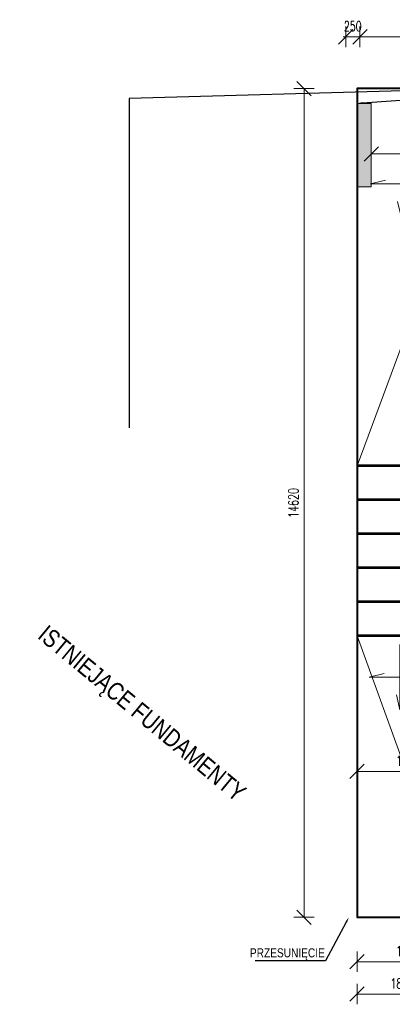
# Model space of a CAD drawing. Extents: x -274995 to 107519, y -337635 to 244261.
# Tile 1 of 49: x 32755 to 39330, y -60697 to -43324. Entities that reach past the tile are written whole.
import ezdxf
from ezdxf import colors
from ezdxf.entities.mleader import LeaderData, LeaderLine
from ezdxf.math import Vec2, Vec3

# ---------------------------------------------------------------- set-up
doc = ezdxf.new("R2010")
doc.units = 0
doc.header["$LTSCALE"] = 10
doc.header["$MEASUREMENT"] = 0
for name, color, linetype, lineweight in [('P-Linia1', 3, 'Continuous', 40), ('P-Linia1a', 142, 'Continuous', 53), ('P-Opis', 1, 'Continuous', 18), ('P-Opis fundamenty', 193, 'Continuous', 9), ('P-Opis ściany', 6, 'Continuous', 9), ('P-Wymiar', 254, 'Continuous', 9)]:
    doc.layers.add(name, color=color, linetype=linetype, lineweight=lineweight)
doc.styles.add('_Fd Opis', font='arial.ttf', dxfattribs={"width": 0.8})
doc.styles.add('ROMANS', font='romans.shx', dxfattribs={"width": 0.7})
doc.dimstyles.new('A100', dxfattribs={"dimscale": 100, "dimtxt": 1.75, "dimasz": 0.1, "dimexe": 0, "dimexo": 0, "dimgap": 1, "dimtad": 1, "dimdec": 4, "dimrnd": 0.1, "dimdsep": 46, "dimtxsty": 'ROMANS', "dimblk": '[[[[[[[[', "dimcen": 2, "dimdle": 2, "dimse1": 1, "dimse2": 1, "dimclrd": 256, "dimclrt": 1, "dimadec": 0, "dimazin": 0, "dimtfac": 1, "dimtdec": 4, "dimtix": 1, "dimtmove": 2, "dimatfit": 3, "dimldrblk": '[[[[[[[[', "dimfxl": 1, "dimtvp": 0.6, "dimtolj": 1, "dimlwd": 9, "dimarcsym": 0})

# ---------------------------------------------------------------- blocks, each defined once
blk = doc.blocks.new('daddad')
at = {"layer": 'P-Opis', "lineweight": 20}
for points in [[(-159, -799), (0, -1476), (0, 1476), (159, 377)], [(1791, -159), (2467, 0), (-1381, 0), (-705, 159)]]:
    blk.add_lwpolyline(points, dxfattribs=at)
blk = doc.blocks.new('[[[[[[[[')
at = {"layer": 'P-Wymiar'}
for p, q in [((0, 18), (0, -18)), ((-12.7, -12.7), (12.7, 12.7)), ((0, 0), (-4.6, 0))]:
    blk.add_line(p, q, dxfattribs=at)
blk = doc.blocks.new('*D522')
at = {"layer": 'Defpoints', "color": 0, "transparency": 16777216}
for p in [(38708, -55565), (40508, -55565), (40508, -56588)]:
    blk.add_point(p, dxfattribs=at)
at = {"layer": 'P-Wymiar', "lineweight": 9, "transparency": 16777216}
blk.add_line((38718, -56588), (40498, -56588), dxfattribs=at)
at = {"layer": 'P-Wymiar', "lineweight": 9, "transparency": 16777216, "xscale": 10, "yscale": 10, "zscale": 10, "rotation": 180}
blk.add_blockref('[[[[[[[[', (38708, -56588), dxfattribs=at)
at = {"layer": 'P-Wymiar', "lineweight": 9, "transparency": 16777216, "xscale": 10, "yscale": 10, "zscale": 10}
blk.add_blockref('[[[[[[[[', (40508, -56588), dxfattribs=at)
at = {"layer": 'P-Wymiar', "color": 1, "transparency": 16777216, "insert": (39608, -56401), "char_height": 175, "attachment_point": 5, "style": 'ROMANS'}
blk.add_mtext('\\A1;1800', dxfattribs=at)
blk = doc.blocks.new('*D544')
at = {"layer": 'Defpoints', "color": 0, "transparency": 16777216}
for p in [(38758, -43627), (38508, -44341), (38758, -44591)]:
    blk.add_point(p, dxfattribs=at)
at = {"layer": 'P-Wymiar', "lineweight": 9, "transparency": 16777216}
for p, q in [((38498, -43627), (38488, -43627)), ((38508, -43627), (38758, -43627)), ((38768, -43627), (38778, -43627))]:
    blk.add_line(p, q, dxfattribs=at)
at = {"layer": 'P-Wymiar', "lineweight": 9, "transparency": 16777216, "xscale": 10, "yscale": 10, "zscale": 10}
blk.add_blockref('[[[[[[[[', (38508, -43627), dxfattribs=at)
at = {"layer": 'P-Wymiar', "lineweight": 9, "transparency": 16777216, "xscale": 10, "yscale": 10, "zscale": 10, "rotation": 180}
blk.add_blockref('[[[[[[[[', (38758, -43627), dxfattribs=at)
at = {"layer": 'P-Wymiar', "color": 1, "transparency": 16777216, "insert": (38633, -43439), "char_height": 175, "attachment_point": 5, "style": 'ROMANS'}
blk.add_mtext('\\A1;250', dxfattribs=at)
blk = doc.blocks.new('*D545')
at = {"layer": 'Defpoints', "color": 0, "transparency": 16777216}
for p in [(44753, -43627), (44753, -44341), (38758, -44591)]:
    blk.add_point(p, dxfattribs=at)
at = {"layer": 'P-Wymiar', "lineweight": 9, "transparency": 16777216}
blk.add_line((38768, -43627), (44743, -43627), dxfattribs=at)
at = {"layer": 'P-Wymiar', "lineweight": 9, "transparency": 16777216, "xscale": 10, "yscale": 10, "zscale": 10, "rotation": 180}
blk.add_blockref('[[[[[[[[', (38758, -43627), dxfattribs=at)
at = {"layer": 'P-Wymiar', "lineweight": 9, "transparency": 16777216, "xscale": 10, "yscale": 10, "zscale": 10}
blk.add_blockref('[[[[[[[[', (44753, -43627), dxfattribs=at)
at = {"layer": 'P-Wymiar', "color": 1, "transparency": 16777216, "insert": (41755, -43439), "char_height": 175, "attachment_point": 5, "style": 'ROMANS'}
blk.add_mtext('\\A1;5995', dxfattribs=at)
blk = doc.blocks.new('*D552')
at = {"layer": 'Defpoints', "color": 0, "transparency": 16777216}
for p in [(38708, -60025), (40508, -59947), (40508, -60025)]:
    blk.add_point(p, dxfattribs=at)
at = {"layer": 'P-Wymiar', "lineweight": 9, "transparency": 16777216}
blk.add_line((38718, -59947), (40498, -59947), dxfattribs=at)
at = {"layer": 'P-Wymiar', "lineweight": 9, "transparency": 16777216, "xscale": 10, "yscale": 10, "zscale": 10, "rotation": 180}
blk.add_blockref('[[[[[[[[', (38708, -59947), dxfattribs=at)
at = {"layer": 'P-Wymiar', "lineweight": 9, "transparency": 16777216, "xscale": 10, "yscale": 10, "zscale": 10}
blk.add_blockref('[[[[[[[[', (40508, -59947), dxfattribs=at)
at = {"layer": 'P-Wymiar', "color": 1, "transparency": 16777216, "insert": (39608, -59759), "char_height": 175, "attachment_point": 5, "style": 'ROMANS'}
blk.add_mtext('\\A1;1800', dxfattribs=at)
blk = doc.blocks.new('*D553')
at = {"layer": 'Defpoints', "color": 0, "transparency": 16777216}
for p in [(38958, -44801), (41863, -44801), (41863, -45692)]:
    blk.add_point(p, dxfattribs=at)
at = {"layer": 'P-Wymiar', "lineweight": 9, "transparency": 16777216}
blk.add_line((38968, -45692), (41853, -45692), dxfattribs=at)
at = {"layer": 'P-Wymiar', "lineweight": 9, "transparency": 16777216, "xscale": 10, "yscale": 10, "zscale": 10, "rotation": 180}
blk.add_blockref('[[[[[[[[', (38958, -45692), dxfattribs=at)
at = {"layer": 'P-Wymiar', "lineweight": 9, "transparency": 16777216, "xscale": 10, "yscale": 10, "zscale": 10}
blk.add_blockref('[[[[[[[[', (41863, -45692), dxfattribs=at)
at = {"layer": 'P-Wymiar', "color": 1, "transparency": 16777216, "insert": (40410, -45504), "char_height": 175, "attachment_point": 5, "style": 'ROMANS'}
blk.add_mtext('\\A1;2905', dxfattribs=at)
blk = doc.blocks.new('*D561')
at = {"layer": 'Defpoints', "color": 0, "transparency": 16777216}
for p in [(38708, -58846), (40508, -59161), (40508, -60517)]:
    blk.add_point(p, dxfattribs=at)
at = {"layer": 'P-Wymiar', "lineweight": 9, "transparency": 16777216}
blk.add_line((38718, -60517), (40498, -60517), dxfattribs=at)
at = {"layer": 'P-Wymiar', "lineweight": 9, "transparency": 16777216, "xscale": 10, "yscale": 10, "zscale": 10, "rotation": 180}
blk.add_blockref('[[[[[[[[', (38708, -60517), dxfattribs=at)
at = {"layer": 'P-Wymiar', "lineweight": 9, "transparency": 16777216, "xscale": 10, "yscale": 10, "zscale": 10}
blk.add_blockref('[[[[[[[[', (40508, -60517), dxfattribs=at)
at = {"layer": 'P-Wymiar', "color": 1, "transparency": 16777216, "insert": (39508, -60330), "char_height": 175, "attachment_point": 5, "style": 'ROMANS'}
blk.add_mtext('\\A1;1800', dxfattribs=at)
blk = doc.blocks.new('*D624')
at = {"layer": 'Defpoints', "color": 0, "transparency": 16777216}
for p in [(38708, -44541), (37773, -59161), (38708, -59161)]:
    blk.add_point(p, dxfattribs=at)
at = {"layer": 'P-Wymiar', "lineweight": 9, "transparency": 16777216}
blk.add_line((37773, -44551), (37773, -59151), dxfattribs=at)
at = {"layer": 'P-Wymiar', "lineweight": 9, "transparency": 16777216, "xscale": 10, "yscale": 10, "zscale": 10}
for p, rotation in [((37773, -44541), 90), ((37773, -59161), 270)]:
    blk.add_blockref('[[[[[[[[', p, dxfattribs=dict(at, rotation=rotation))
at = {"layer": 'P-Wymiar', "color": 1, "transparency": 16777216, "insert": (37586, -51851), "char_height": 175, "attachment_point": 5, "rotation": 90, "style": 'ROMANS'}
blk.add_mtext('\\A1;14620', dxfattribs=at)

msp = doc.modelspace()

# ---------------------------------------------------------------- hatches: boundary and pattern name
at = {"layer": 'P-Opis ściany', "lineweight": 0, "true_color": 0xd100d1}
h = msp.add_hatch(dxfattribs=at)
h.set_pattern_fill('ANSI33', color=212, scale=20)
h.set_pattern_definition([(45, (53973.4, 196541.97), (-89.80256, 89.80256), []), (45, (54063.2, 196541.97), (-89.80256, 89.80256), [63.5, -31.75])])
h.paths.add_polyline_path([(64007.71184, -47356.08653), (64257.71184, -47356.08653), (64257.74774, -48456.08653), (64007.74774, -48456.08653)])
h.paths.add_polyline_path([(56182.74774, -47556.12831), (56432.74716, -47556.12831), (56432.74716, -48576.12831), (56182.74774, -48576.12831)])
h.paths.add_polyline_path([(56432.74716, -53180.45523), (56182.72852, -53180.45523), (56182.72852, -54200.45523), (56432.74716, -54200.45523)])
h.paths.add_polyline_path([(56432.74716, -55330.45523), (56182.74716, -55330.45523), (56182.74716, -56350.47526), (56432.74716, -56350.47526)])
h.paths.add_polyline_path([(46707.74774, -52557.61787), (46957.74774, -52557.61787), (46957.76952, -57567.61787), (46707.76952, -57567.61787)])
h.paths.add_polyline_path([(44507.76952, -58436.12697), (46707.76952, -58436.12697), (46707.76952, -58686.11239), (44507.76952, -58686.12697)])
h.paths.add_polyline_path([(46707.77078, -49576.92432), (46957.77078, -49576.92432), (46957.77078, -51476.92431), (46707.77078, -51476.92431)])
h.paths.add_polyline_path([(46707.77078, -47698.12841), (46957.77078, -47698.12841), (46957.77078, -48858.12841), (46707.77078, -48858.12841)])
h.paths.add_polyline_path([(46957.77078, -45576.13728), (46707.77078, -45576.13728), (46707.77078, -46896.14031), (46957.77078, -46896.14031)])
h.paths.add_polyline_path([(44202.74774, -48608.60354), (44452.74774, -48608.60354), (44452.74774, -49636.15759), (44202.74774, -49636.15759)])
h.paths.add_polyline_path([(44202.74774, -50086.15759), (44452.74774, -50086.15759), (44452.74774, -51986.15231), (44202.74774, -51986.15231)])
h.paths.add_polyline_path([(39610.69706, -50086.23524), (40630.69789, -50086.23524), (40630.69789, -49836.23524), (39610.69706, -49836.23524)])
h.paths.add_polyline_path([(38707.78413, -44801.13252), (38957.78413, -44801.13252), (38957.78413, -46276.23009), (38707.78413, -46276.23009)])
h.paths.add_polyline_path([(46957.77078, -44541.12831), (48522.74774, -44541.12831), (48522.74774, -44791.12831), (46957.77078, -44791.12831)])
h.paths.add_polyline_path([(44752.74774, -44541.12831), (46707.77078, -44541.12831), (46707.77078, -44791.12831), (44752.74774, -44791.12831)])
h.paths.add_polyline_path([(53306.53705, -44341.12831), (55206.53704, -44341.12831), (55206.53704, -44591.12831), (53306.53705, -44591.12831)])

# ---------------------------------------------------------------- linework, layer by layer
at = {"layer": 'P-Linia1', "color": 1, "true_color": 0xf50000}
msp.add_lwpolyline([(50782.74774, -43866.12831), (50782.74774, -44541.12831), (38707.78413, -44541.12831), (38707.78413, -59161.12697), (40507.78413, -59161.12697)], dxfattribs=at)
at = {"layer": 'P-Linia1a'}
for points in [[(40507.78413, -51196.12831), (38707.78413, -51196.12831)], [(40507.78413, -51796.12831), (38707.78413, -51796.12831)], [(40507.78413, -52396.12831), (38707.78413, -52396.12831)], [(40507.78413, -52996.12831), (38707.78413, -52996.12831)], [(40507.78413, -53596.12831), (38707.78413, -53596.12831)], [(40507.78413, -54196.12831), (38707.78413, -54196.12831)]]:
    msp.add_lwpolyline(points, dxfattribs=at)
at = {"layer": 'P-Opis'}
for points in [[(38707.78413, -51196.12831), (40507.78413, -46341.12831), (43483.61675, -44791.12831), (46232.77078, -46341.12831), (50782.74774, -44341.12831), (53432.79383, -48116.12831)], [(40507.78413, -59161.12697), (38707.78413, -54196.12831)]]:
    msp.add_lwpolyline(points, dxfattribs=at)
at = {"layer": 'P-Opis ściany', "color": 212, "lineweight": 13, "true_color": 0xd100d1}
msp.add_lwpolyline([(38707.78413, -44801.13252), (38957.78413, -44801.13252), (38957.78413, -46276.23009), (38707.78413, -46276.23009)], close=True, dxfattribs=at)

# ---------------------------------------------------------------- block references
at = {"layer": 'P-Opis fundamenty', "xscale": 0.392, "yscale": 0.392, "zscale": 0.392}
for p in [(39484.13348, -46217.92674), (39463.89427, -54924.81542)]:
    msp.add_blockref('daddad', p, dxfattribs=at)

# ---------------------------------------------------------------- texts
at = {"layer": 'P-Opis', "insert": (34885.59911, -55597.58777), "char_height": 315, "width": 18701.8571859, "attachment_point": 5, "rotation": 320.396008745, "style": '_Fd Opis'}
msp.add_mtext('ISTNIEJĄCE FUNDAMENTY', dxfattribs=at)
at = {"layer": 'P-Opis ściany', "color": 212, "lineweight": 13, "true_color": 0xd100d1, "insert": (38139.23204, -59813.41437), "char_height": 160, "attachment_point": 6, "rotation": 0.000001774, "style": '_Fd Opis'}
msp.add_mtext('PRZESUNIĘCIE', dxfattribs=at)

# ---------------------------------------------------------------- dimensions: what is measured, and where the dimension line sits
at = {"layer": 'P-Wymiar'}
for base, p1, p2, picture, middle in [((38757.78413, -43626.5548), (38507.78413, -44341.12831), (38757.78413, -44591.12831), '*D544', (38632.78413, -43439.0548)), ((44752.74774, -43626.5548), (38757.78413, -44591.12831), (44752.74774, -44341.12831), '*D545', (41755.26593, -43439.0548)), ((41862.74774, -45691.65472), (38957.78413, -44801.13252), (41862.74774, -44801.13252), '*D553', (40410.26593, -45504.15472)), ((40507.78413, -56588.35641), (38707.78413, -55565.46631), (40507.78413, -55565.46631), '*D522', (39607.78413, -56400.85641)), ((40507.78413, -59946.87622), (38707.78413, -60024.80875), (40507.78413, -60024.80875), '*D552', (39607.78413, -59759.37622))]:
    dim = msp.add_linear_dim(base=base, p1=p1, p2=p2, dimstyle='A100', dxfattribs=at)
    dim.commit()
    dim.dimension.update_dxf_attribs({"geometry": picture, "text_midpoint": middle})
dim = msp.add_linear_dim(base=(37773.1847933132, -59161.1269712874), p1=(38707.7841250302, -44541.1283120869), p2=(38707.7841250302, -59161.1269712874), angle=90, dimstyle='A100', dxfattribs=at)
dim.commit()
dim.dimension.update_dxf_attribs({"geometry": '*D624', "text_midpoint": (37585.6847933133, -51851.1276416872)})
dim = msp.add_linear_dim(base=(40507.78413, -60517.21496), p1=(38707.78413, -58845.67685), p2=(40507.78413, -59161.12697), dimstyle='A100', override={"dimtmove": 0}, dxfattribs=at)
dim.commit()
dim.dimension.update_dxf_attribs({"geometry": '*D561', "text_midpoint": (39507.78413, -60517.21496), "dimtype": 160})

# ---------------------------------------------------------------- leaders
at = {"layer": 'P-Opis ściany', "color": 1, "lineweight": 13, "true_color": 0xf50000}
ml = msp.add_multileader_mtext('Standard', dxfattribs=at)
ml.set_content('         ', color=(245, 0, 0))
ml.set_leader_properties()
ml.build(insert=Vec2(0, 0))
ml.multileader.update_dxf_attribs({"arrow_head_size": 96})
ctx = ml.context
ctx.base_point, ctx.char_height, ctx.arrow_head_size, ctx.landing_gap_size, ctx.plane_origin, ctx.plane_x_axis, ctx.plane_y_axis = Vec3(34687.34181, -50537.63958), 3.2, 96, 1.6, Vec3(35947.30678, -45155.56432), Vec3(0, 1), Vec3(-1, 0)
ctx.text_align_type = 2
notes = []
notes.append((ctx, [(1, (1, 1, 0), (34687.34181, -44715.32583), (0, -1), 5807.93557, [(0, [(38707.78413, -44801.13252), (42911.30306, -44481.12831)], 0, [])])]))
ctx.mtext.insert, ctx.mtext.text_direction, ctx.mtext.rotation, ctx.mtext.alignment, ctx.mtext.flow_direction = Vec3(34685.74181, -50524.86141), Vec3(0, 1), 1.5707963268, 3, 5
at = {"layer": 'P-Opis ściany', "color": 212, "lineweight": 13, "true_color": 0xd100d1}
ml = msp.add_multileader_mtext('Standard', dxfattribs=at)
ml.set_content('         ', color=(209, 0, 209))
ml.set_leader_properties()
ml.build(insert=Vec2(0, 0))
ml.multileader.update_dxf_attribs({"arrow_head_size": 96})
ctx = ml.context
ctx.base_point, ctx.char_height, ctx.arrow_head_size, ctx.landing_gap_size, ctx.plane_origin = Vec3(36897.51071, -59928.14958), 3.2, 96, 1.6, Vec3(36768.01745, -61665.35666)
ctx.text_align_type = 2
notes.append((ctx, [(1, (1, 1, 0), (38149.22175, -59928.14958), (-1, 0), 1237.33287, [(1, [(38564.41201, -59161.12697)], 0, [])])]))
ctx.mtext.insert, ctx.mtext.alignment, ctx.mtext.flow_direction = Vec3(36910.28888, -59926.54958), 3, 5
for ctx, leaders in notes:
    for number, flags, end, landing, length, lines in leaders:
        leader = LeaderData()
        leader.index, (leader.has_last_leader_line, leader.has_dogleg_vector, leader.attachment_direction) = number, flags
        leader.last_leader_point, leader.dogleg_vector, leader.dogleg_length = Vec3(end), Vec3(landing), length
        for number, points, colour, breaks in lines:
            line = LeaderLine()
            line.index, line.vertices, line.color, line.breaks = number, Vec3.list(points), colors.encode_raw_color(colour), breaks
            leader.lines.append(line)
        ctx.leaders.append(leader)

doc.saveas('drawing.dxf')
